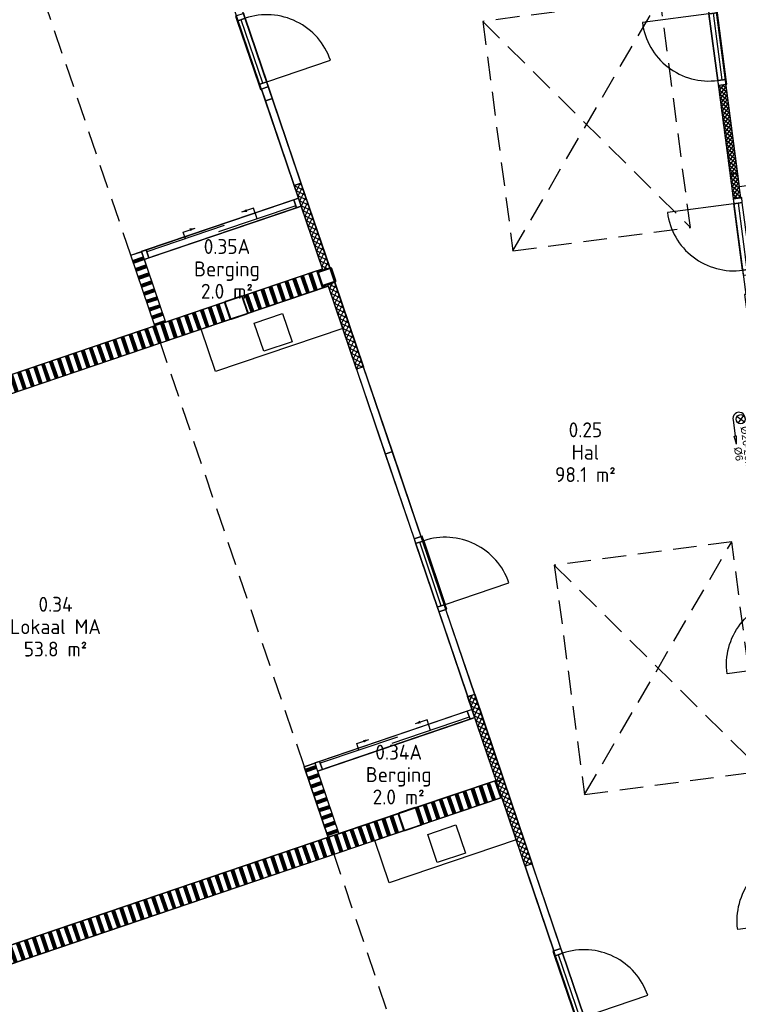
# Model space of a CAD drawing. Header units: millimetres. Extents: x -44892 to 336761, y 18766 to 182901.
# Tile 6 of 35: x 47668 to 57302, y 35359 to 48556. Entities that reach past the tile are written whole.
import ezdxf
from ezdxf.enums import TextEntityAlignment as Align

# ---------------------------------------------------------------- set-up
doc = ezdxf.new("R2010")
doc.units = ezdxf.units.MM
doc.header["$LTSCALE"] = 100
doc.linetypes.add('HIDDEN2', pattern=[4.7625, 3.175, -1.5875])
for name, color, linetype in [('AC22----_Binnenmuren', 8, 'Continuous'), ('AL22----', 2, 'Continuous'), ('AL24----_Trap-Beton-Az', 1, 'Continuous'), ('AL28----', 5, 'Continuous'), ('AL32----_Binnenkozijnen', 7, 'Continuous'), ('AL35----_Plafonds', 8, 'Continuous'), ('AL65----_BSH', 130, 'Continuous'), ('AL73----_Vaste-keukenvoorzieningen', 8, 'Continuous'), ('BL$8-GO--polylijnen', 10, 'Continuous'), ('X-BT$1----_Ruimtegegevens', 7, 'Continuous')]:
    doc.layers.add(name, color=color, linetype=linetype)
for name, color, linetype, lineweight in [('X-BT$23A__RuimteElement', 7, 'Continuous', 0), ('X-BT$23F__RuimteElement', 7, 'Continuous', 0), ('X-BT$23m2_RuimteElement', 7, 'Continuous', 0), ('X-BT$23NR__Ruimtenummer', 1, 'Continuous', 0), ('X-BT$23P__Algemeen', 1, 'Continuous', 0)]:
    doc.layers.add(name, color=color, linetype=linetype, lineweight=lineweight)
doc.styles.add('BOS', font='arial.ttf')
doc.styles.add('Isocpeur', font='isocpeur.ttf')
pattern_1 = [(142.49747, (57883.77, 41073.615), (-24.35186, -31.73306), []), (232.49747, (57883.77, 41073.615), (31.73306, -24.35186), [])]
pattern_2 = [(108.75, (49445.76, 26487.45), (-106.52964, -36.16194), []), (108.75, (49451.68, 26489.46), (-106.52964, -36.16194), []), (108.75, (49457.6, 26491.47), (-106.52964, -36.16194), []), (108.75, (49463.51, 26493.48), (-106.52964, -36.16194), []), (108.75, (49469.43, 26495.49), (-106.52964, -36.16194), []), (108.75, (49475.35, 26497.5), (-106.52964, -36.16194), []), (108.75, (49481.27, 26499.51), (-106.52964, -36.16194), [])]

# ---------------------------------------------------------------- blocks, each defined once
blk = doc.blocks.new('binkozdeur1034')
blk.add_line((67, 57), (967, 57))
for points in [[(0, 0), (67, 0), (67, 114), (0, 114)], [(67, 0), (967, 0), (967, 114), (67, 114)], [(967, 0), (1034, 0), (1034, 114), (967, 114)]]:
    blk.add_lwpolyline(points, close=True)
blk.add_lwpolyline([(967, 0), (67, 0), (67, -900, 0.414214)], format="xyb", close=True)
blk = doc.blocks.new('binkozschuif')
for p, q in [((67, 85), (1163, 85)), ((615, 85), (615, -65)), ((1063, 28), (2158, 28)), ((1610, 28), (1610, -65)), ((615, -65), (785, -65)), ((1610, -65), (1440, -65))]:
    blk.add_line(p, q)
for points in [[(0, 0), (67, 0), (67, 114), (0, 114)], [(67, 0), (2158, 0), (2158, 114), (67, 114)], [(2158, 0), (2225, 0), (2225, 114), (2158, 114)]]:
    blk.add_lwpolyline(points, close=True)
for points in [[(785, -65, 0, 37.5, 0), (710, -65, 37.5, 37.5, 0)], [(1440, -65, 0, 37.5, 0), (1515, -65, 37.5, 37.5, 0)]]:
    blk.add_lwpolyline(points, format="xyseb")
blk = doc.blocks.new('spoelblok1800x600')
blk.add_lwpolyline([(1800, 0), (1800, 600), (0, 600), (0, 0)], close=True)
at = {"ltscale": 0.5}
blk.add_lwpolyline([(700, 50), (1100, 50), (1100, 450), (700, 450)], close=True, dxfattribs=at)
blk = doc.blocks.new('_K200x10')
for points in [[(85, 100), (-85, 100, 0.414214), (-100, 85), (-100, -85, 0.414214), (-85, -100), (85, -100, 0.414214), (100, -85), (100, 85, 0.414214)], [(85, 90), (-85, 90, 0.414214), (-90, 85), (-90, -85, 0.414214), (-85, -90), (85, -90, 0.414214), (90, -85), (90, 85, 0.414214)]]:
    blk.add_lwpolyline(points, format="xyb", close=True)
blk = doc.blocks.new('brandslanghaspel 20m (inbouw)')
for p, q in [((-86, 119), (86, 291)), ((-86, 291), (86, 119)), ((0, 0), (424, 0)), ((644, 0), (424, 30)), ((424, -30), (424, 30)), ((644, 0), (424, -30))]:
    blk.add_line(p, q)
blk.add_circle((0, 205), 122)
blk.add_arc((-27, 163), 165, 80.6472, 279.3528)
at = {"style": 'BOS'}
for s, p in [('inbouw', (200, 424)), ('%%C20-20m', (202, 172)), ('%%C6', (728, -77))]:
    blk.add_text(s, height=200, dxfattribs=at).set_placement(p)
blk = doc.blocks.new('*U114')
for points in [[(110, 125), (-110, 125, 0.4142136), (-125, 110), (-125, -110, 0.4142136), (-110, -125), (110, -125, 0.4142136), (125, -110), (125, 110, 0.4142136)], [(110, 118.7), (-110, 118.7, 0.4142136), (-118.7, 110), (-118.7, -110, 0.4142136), (-110, -118.7), (110, -118.7, 0.4142136), (118.7, -110), (118.7, 110, 0.4142136)]]:
    blk.add_lwpolyline(points, format="xyb", close=True)
blk = doc.blocks.new('Ruimtefunctie')
at = {"layer": 'X-BT$23A__RuimteElement', "style": 'Isocpeur', "width": 0.94}
blk.add_attdef('RUIMTEFUNCTIE-A', text='', height=200, dxfattribs=at).set_placement((0, -600), align=Align.MIDDLE_CENTER)
at = {"layer": 'X-BT$23F__RuimteElement', "style": 'Isocpeur', "width": 0.94}
blk.add_attdef('RUIMTEFUNCTIE', text='', height=200, dxfattribs=at).set_placement((0, 300), align=Align.MIDDLE_CENTER)
at = {"layer": 'X-BT$23m2_RuimteElement', "style": 'Isocpeur', "width": 0.94}
blk.add_attdef('RUIMTEFUNCTIE-B', text='', height=200, dxfattribs=at).set_placement((0, 0), align=Align.MIDDLE_CENTER)
at = {"layer": 'X-BT$23NR__Ruimtenummer', "style": 'Isocpeur', "width": 0.94}
blk.add_attdef('RUIMTENUMMER', text='', height=200, dxfattribs=at).set_placement((0, 600), align=Align.MIDDLE_CENTER)
at = {"layer": 'X-BT$23P__Algemeen', "style": 'Isocpeur', "width": 0.94}
blk.add_attdef('PEILMAAT', text='', height=200, dxfattribs=at).set_placement((0, -300), align=Align.MIDDLE_CENTER)

msp = doc.modelspace()

# ---------------------------------------------------------------- hatches: boundary and pattern name
at = {"layer": 'AC22----_Binnenmuren'}
h = msp.add_hatch(dxfattribs=at)
h.set_pattern_fill('_USER', color=256, scale=40, angle=45, style=0, double=1, pattern_type=0)
h.set_pattern_definition(pattern_1)
h.paths.add_polyline_path([(57034.5672, 47675.2468), (57191.417, 46485.5417), (57290.7013, 46498.6127), (57133.8514, 47688.3178)])
h = msp.add_hatch(dxfattribs=at)
h.set_pattern_fill('_USER', color=256, scale=40, angle=45, style=0, double=1, pattern_type=0)
h.set_pattern_definition(pattern_1)
h.paths.add_polyline_path([(57290.7035, 46498.613), (57191.4193, 46485.542), (57234.554, 46156.3664), (57333.8372, 46169.4452)])
h = msp.add_hatch(dxfattribs=at)
h.set_pattern_fill('_USER', color=256, scale=50, angle=45, style=0, double=1, pattern_type=0)
h.set_pattern_definition([(63.75, (48561.595, 26075.386), (-44.84364, 22.11443), []), (153.75, (48561.595, 26075.386), (-22.11443, -44.84364), [])])
h.paths.add_polyline_path([(51347.6697, 46333.0661), (51733.397, 45196.7499), (51828.0901, 45228.8939), (51442.3627, 46365.21)])
h = msp.add_hatch(dxfattribs=at)
h.set_pattern_fill('SWAND', color=256, angle=90, style=0)
h.set_pattern_definition([(198.75, (49474.58, 26497.24), (36.16194, -106.52964), []), (198.75, (49472.57, 26503.15), (36.16194, -106.52964), []), (198.75, (49470.56, 26509.07), (36.16194, -106.52964), []), (198.75, (49468.55, 26514.99), (36.16194, -106.52964), []), (198.75, (49466.55, 26520.91), (36.16194, -106.52964), []), (198.75, (49464.54, 26526.83), (36.16194, -106.52964), []), (198.75, (49462.53, 26532.75), (36.16194, -106.52964), [])])
h.paths.add_polyline_path([(49298.8914, 45447.5116), (49156.8518, 45399.2957), (49478.2913, 44452.3656), (49620.3308, 44500.5815)])
h = msp.add_hatch(dxfattribs=at)
h.set_pattern_fill('SWAND', color=256, style=0)
h.set_pattern_definition([(108.75, (49116.31, 27457.98), (-106.52964, -36.16194), []), (108.75, (49122.23, 27459.98), (-106.52964, -36.16194), []), (108.75, (49128.15, 27461.99), (-106.52964, -36.16194), []), (108.75, (49134.07, 27464), (-106.52964, -36.16194), []), (108.75, (49139.98, 27466.01), (-106.52964, -36.16194), []), (108.75, (49145.9, 27468.02), (-106.52964, -36.16194), []), (108.75, (49151.82, 27470.03), (-106.52964, -36.16194), [])])
h.paths.add_polyline_path([(51651.0817, 45189.9285), (50627.3517, 44842.419), (50704.4971, 44615.1558), (51728.2271, 44962.6653)])
h = msp.add_hatch(dxfattribs=at)
h.set_pattern_fill('SWAND', color=256, style=0)
h.set_pattern_definition(pattern_2)
h.paths.add_polyline_path([(51727.2499, 45215.7841), (51651.0817, 45189.9285), (51657.5105, 45170.9899), (51733.6787, 45196.8455)])
h = msp.add_hatch(dxfattribs=at)
h.set_pattern_fill('SWAND', color=256, style=0)
h.set_pattern_definition(pattern_2)
h.paths.add_polyline_path([(51797.9666, 45007.4595), (51721.7984, 44981.6039), (51728.2271, 44962.6653), (51804.3954, 44988.5209)])
h = msp.add_hatch(dxfattribs=at)
h.set_pattern_fill('_USER', color=256, scale=50, angle=45, style=0, double=1, pattern_type=0)
h.set_pattern_definition([(333.75, (37640.976, 58246.49), (-22.11443, -44.84364), []), (243.75, (37640.976, 58246.49), (-44.84364, 22.11443), [])])
h.paths.add_polyline_path([(52183.4123, 43871.0477), (51797.6849, 45007.3639), (51892.3779, 45039.5078), (52278.1053, 43903.1917)])
h = msp.add_hatch(dxfattribs=at)
h.set_pattern_fill('SWAND', color=256, style=0)
h.set_pattern_definition([(108.75, (71217.51, 33877.97), (-106.52964, -36.16194), []), (108.75, (71223.43, 33879.98), (-106.52964, -36.16194), []), (108.75, (71229.35, 33881.98), (-106.52964, -36.16194), []), (108.75, (71235.27, 33883.99), (-106.52964, -36.16194), []), (108.75, (71241.18, 33886), (-106.52964, -36.16194), []), (108.75, (71247.1, 33888.01), (-106.52964, -36.16194), []), (108.75, (71253.02, 33890.02), (-106.52964, -36.16194), [])])
h.paths.add_polyline_path([(44217.8123, 42666.6736), (44294.9578, 42439.4103), (50492.6155, 44543.2316), (50415.47, 44770.4949)])
h = msp.add_hatch(dxfattribs=at)
h.set_pattern_fill('_USER', color=256, scale=50, angle=45, style=0, double=1, pattern_type=0)
h.set_pattern_definition([(333.75, (39516.254, 52722.1), (-22.11443, -44.84364), []), (243.75, (39516.254, 52722.1), (-44.84364, 22.11443), [])])
h.paths.add_polyline_path([(54058.6901, 38346.6574), (53672.9628, 39482.9735), (53767.6558, 39515.1175), (54153.3831, 38378.8013)])
h = msp.add_hatch(dxfattribs=at)
h.set_pattern_fill('SWAND', color=256, angle=90, style=0)
h.set_pattern_definition([(198.75, (49474.25, 26497.73), (36.1619, -106.5296), []), (198.75, (49472.24, 26503.65), (36.1619, -106.5296), []), (198.75, (49470.23, 26509.57), (36.1619, -106.5296), []), (198.75, (49468.22, 26515.48), (36.1619, -106.5296), []), (198.75, (49466.21, 26521.4), (36.1619, -106.5296), []), (198.75, (49464.2, 26527.32), (36.1619, -106.5296), []), (198.75, (49462.2, 26533.24), (36.1619, -106.5296), [])])
h.paths.add_polyline_path([(51625.7819, 38592.2302), (51483.7424, 38544.0143), (51805.1819, 37597.0841), (51947.2214, 37645.3)])
h = msp.add_hatch(dxfattribs=at)
h.set_pattern_fill('SWAND', color=256, style=0)
h.set_pattern_definition([(108.75, (52554.36, 29430.55), (-106.5296, -36.162), []), (108.75, (52560.28, 29432.56), (-106.5296, -36.162), []), (108.75, (52566.2, 29434.57), (-106.5296, -36.162), []), (108.75, (52572.12, 29436.58), (-106.5296, -36.162), []), (108.75, (52578.04, 29438.59), (-106.5296, -36.162), []), (108.75, (52583.95, 29440.6), (-106.5296, -36.162), []), (108.75, (52589.87, 29442.6), (-106.5296, -36.162), [])])
h.paths.add_polyline_path([(54054.19, 38359.9144), (52955.751, 37987.0446), (53032.8965, 37759.7814), (54131.3355, 38132.6512)])
h = msp.add_hatch(dxfattribs=at)
h.set_pattern_fill('_USER', color=256, scale=50, angle=45, style=0, double=1, pattern_type=0)
h.set_pattern_definition([(333.75, (39901.98, 51585.785), (-22.11443, -44.84364), []), (243.75, (39901.98, 51585.785), (-44.84364, 22.11443), [])])
h.paths.add_polyline_path([(54444.4175, 37210.3412), (54058.6901, 38346.6574), (54153.3831, 38378.8013), (54539.1105, 37242.4852)])
h = msp.add_hatch(dxfattribs=at)
h.set_pattern_fill('SWAND', color=256, style=0)
h.set_pattern_definition([(108.75, (73544.73, 27022.19), (-106.52964, -36.16194), []), (108.75, (73550.65, 27024.2), (-106.52964, -36.16194), []), (108.75, (73556.57, 27026.21), (-106.52964, -36.16194), []), (108.75, (73562.49, 27028.22), (-106.52964, -36.16194), []), (108.75, (73568.41, 27030.23), (-106.52964, -36.16194), []), (108.75, (73574.32, 27032.24), (-106.52964, -36.16194), []), (108.75, (73580.24, 27034.25), (-106.52964, -36.16194), [])])
h.paths.add_polyline_path([(46545.0341, 35810.8994), (46622.1795, 35583.6362), (52819.8372, 37687.4575), (52742.6918, 37914.7207)])

# ---------------------------------------------------------------- linework, layer by layer
at = {"layer": 'AL22----'}
for points in [[(50961.9423, 47469.3822), (51056.6353, 47501.5262), (51003.276, 47658.7176), (50908.583, 47626.5737)], [(57034.5672, 47675.2468), (57191.417, 46485.5417), (57290.7013, 46498.6127), (57133.8514, 47688.3178)], [(51347.6697, 46333.0661), (51442.3627, 46365.21), (51056.6353, 47501.5262), (50961.9423, 47469.3822)], [(57290.7035, 46498.613), (57191.4193, 46485.542), (57234.554, 46156.3664), (57333.8372, 46169.4452)], [(51733.397, 45196.7499), (51828.0901, 45228.8939), (51442.3627, 46365.21), (51347.6697, 46333.0661)], [(49620.3308, 44500.5815), (49478.2913, 44452.3656), (49156.8518, 45399.2957), (49298.8914, 45447.5116)], [(50729.348, 44623.5915), (51728.2271, 44962.6653), (51651.0817, 45189.9285), (50652.2026, 44850.8547)], [(51733.397, 45196.7499), (51657.5105, 45170.9899), (51651.0817, 45189.9285), (51726.9683, 45215.6885)], [(51797.9666, 45007.4595), (51721.7984, 44981.6039), (51728.2271, 44962.6653), (51804.3954, 44988.5209)], [(51797.6849, 45007.3639), (51892.3779, 45039.5078), (52278.1053, 43903.1917), (52183.4123, 43871.0477)], [(44294.9578, 42439.4103), (50492.6155, 44543.2316), (50415.47, 44770.4949), (44217.8123, 42666.6736)], [(52569.1397, 42734.7316), (52663.8327, 42766.8755), (52278.1053, 43903.1917), (52183.4123, 43871.0477)], [(52954.867, 41598.4154), (53049.56, 41630.5594), (52663.8327, 42766.8755), (52569.1397, 42734.7316)], [(53672.9628, 39482.9735), (53767.6558, 39515.1175), (53381.9284, 40651.4336), (53287.2354, 40619.2897)], [(53672.9628, 39482.9735), (53767.6558, 39515.1175), (54153.3831, 38378.8013), (54058.6901, 38346.6574)], [(51947.2214, 37645.3), (51805.1819, 37597.0841), (51483.7424, 38544.0143), (51625.7819, 38592.2302)], [(53056.5698, 37767.8174), (54131.3355, 38132.6512), (54054.19, 38359.9144), (52979.4243, 37995.0806)], [(54058.6901, 38346.6574), (54153.3831, 38378.8013), (54539.1105, 37242.4852), (54444.4175, 37210.3412)], [(46622.1795, 35583.6362), (52819.8372, 37687.4575), (52742.6918, 37914.7207), (46545.0341, 35810.8994)], [(54830.1449, 36074.0251), (54924.8379, 36106.169), (54539.1105, 37242.4852), (54444.4175, 37210.3412)]]:
    msp.add_lwpolyline(points, close=True, dxfattribs=at)
at = {"layer": 'AL24----_Trap-Beton-Az', "color": 9, "linetype": 'HIDDEN2'}
for p, q in [((54280.2063, 45458.6698), (56255.0427, 48845.4117)), ((53875.5751, 48532.1488), (56659.6739, 45771.9326)), ((55239.7283, 38171.3138), (57214.5648, 41558.0557)), ((54835.0971, 41244.7928), (57619.196, 38484.5766))]:
    msp.add_line(p, q, dxfattribs=at)
for points in [[(54280.3276, 45458.6857), (56659.7953, 45771.9486), (56255.1641, 48845.4277), (53875.6964, 48532.1648)], [(55239.7283, 38171.3138), (57619.196, 38484.5766), (57214.5648, 41558.0557), (54835.0971, 41244.7928)]]:
    msp.add_lwpolyline(points, close=True, dxfattribs=at)
at = {"layer": 'AL35----_Plafonds', "linetype": 'HIDDEN2'}
for p, q in [((49156.8518, 45399.2957), (47228.215, 51080.8765)), ((51483.9266, 38543.4717), (49555.2898, 44225.0524)), ((53811.1483, 31687.6975), (51882.5115, 37369.2783))]:
    msp.add_line(p, q, dxfattribs=at)
at = {"layer": 'BL$8-GO--polylijnen'}
for points in [[(57314.2194, 46319.1554), (59668.7885, 46629.1403), (59826.7252, 45429.4923), (65948.8937, 46235.5186), (65086.115, 52788.9693), (58475.5203, 51918.6708), (58390.6787, 52563.1069), (56524.4199, 52317.4093)], [(56412.2228, 52403.5012), (57403.5726, 44873.4523), (57383.7437, 44870.8418), (58246.7685, 38468.7437), (57929.5063, 38426.9753), (58325.0007, 35422.8971), (58642.263, 35464.6655), (59076.9888, 32162.5946), (56556.4534, 31299.5849), (50603.4058, 48836.6977), (50622.3443, 48843.1265), (49590.5236, 51882.7722), (49883.9226, 51982.3677)], [(49156.8518, 45399.2957), (51405.5288, 46162.6187), (50508.7127, 48804.5537), (50432.9583, 48778.8386), (49386.6728, 51861.0961), (41858.5783, 49305.6524), (44123.1193, 42634.5296), (49478.2913, 44452.3656)], [(49334.7034, 45342.0126), (49620.3308, 44500.5815), (51726.9683, 45215.6885), (51441.3409, 46057.1197)], [(51805.1819, 37597.0841), (46450.341, 35778.7555), (44200.2648, 42407.2664), (51804.1137, 44988.4253), (53731.9185, 39309.2956), (51483.7424, 38544.0143)], [(51661.7782, 38486.1886), (51947.2214, 37645.3), (54054.0058, 38360.457), (53768.5626, 39201.3455)], [(54132.5878, 30740.7674), (53811.1483, 31687.6975), (56059.9722, 32451.0704), (54131.3355, 38132.6512), (46527.4865, 35551.4922), (48777.5628, 28922.9813)]]:
    msp.add_lwpolyline(points, close=True, dxfattribs=at)

# ---------------------------------------------------------------- block references
at = {"layer": 'AL28----'}
for name, p, rotation in [('_K200x10', (51784.4796, 45108.4857), 18.74999999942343), ('*U114', (50572.409, 44697.0432), 18.75000000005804), ('*U114', (52899.6308, 37841.269), 18.75000000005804)]:
    msp.add_blockref(name, p, dxfattribs=dict(at, rotation=rotation))
at = {"layer": 'AL32----_Binnenkozijnen'}
for name, p, rotation in [('binkozdeur1034', (51003.276, 47658.7176), 108.7499999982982), ('binkozdeur1034', (56899.3208, 48700.3636), 277.5000002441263), ('binkozschuif', (51404.9784, 46165.1653), 198.7499999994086), ('binkozdeur1034', (57234.2717, 46156.3293), 277.5000002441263), ('binkozdeur1034', (53395.1855, 40655.9338), 108.7499999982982), ('binkozschuif', (53732.0532, 39309.3413), 198.7499999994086), ('binkozdeur1034', (55257.2063, 35127.0432), 108.7499999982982)]:
    msp.add_blockref(name, p, dxfattribs=dict(at, rotation=rotation))
at = {"layer": 'AL32----_Binnenkozijnen', "xscale": -1}
for p, rotation in [((58051.979, 39841.0586), 277.5000002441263), ((58194.7365, 36412.3592), 277.5000000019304)]:
    msp.add_blockref('binkozdeur1034', p, dxfattribs=dict(at, rotation=rotation))
at = {"layer": 'AL65----_BSH', "xscale": 0.5000000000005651, "yscale": 0.5000000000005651, "zscale": 0.5000000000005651, "rotation": 277.8139654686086}
msp.add_blockref('brandslanghaspel 20m (inbouw)', (57233.3477, 43187.469), dxfattribs=at)
at = {"layer": 'AL73----_Vaste-keukenvoorzieningen', "xscale": -1, "rotation": 18.74999999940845}
for p in [(51998.2234, 44417.522), (54324.1991, 37564.4931)]:
    msp.add_blockref('spoelblok1800x600', p, dxfattribs=at)
at = {"layer": 'X-BT$1----_Ruimtegegevens'}
ref = msp.add_blockref('Ruimtefunctie', (50446.4062, 45216.1418), dxfattribs=at)
ref.add_attrib('RUIMTENUMMER', '0.35A', dxfattribs={"layer": 'X-BT$23NR__Ruimtenummer', "height": 200, "style": 'Isocpeur', "width": 0.94}).set_placement((50446.4062, 45516.1418), align=Align.MIDDLE_CENTER)
ref.add_attrib('RUIMTEFUNCTIE', 'Berging', dxfattribs={"layer": 'X-BT$23F__RuimteElement', "height": 200, "style": 'Isocpeur', "width": 0.94}).set_placement((50446.4062, 45216.1418), align=Align.MIDDLE_CENTER)
ref.add_attrib('RUIMTEFUNCTIE-B', '2.0 m²', dxfattribs={"layer": 'X-BT$23m2_RuimteElement', "height": 200, "style": 'Isocpeur', "width": 0.94}).set_placement((50446.4062, 44916.1418), align=Align.MIDDLE_CENTER)
ref = msp.add_blockref('Ruimtefunctie', (55252.3135, 42759.1256), dxfattribs=at)
ref.add_attrib('RUIMTENUMMER', '0.25', dxfattribs={"layer": 'X-BT$23NR__Ruimtenummer', "height": 200, "style": 'Isocpeur', "width": 0.94}).set_placement((55252.3135, 43059.1256), align=Align.MIDDLE_CENTER)
ref.add_attrib('RUIMTEFUNCTIE', 'Hal', dxfattribs={"layer": 'X-BT$23F__RuimteElement', "height": 200, "style": 'Isocpeur', "width": 0.94}).set_placement((55252.3135, 42759.1256), align=Align.MIDDLE_CENTER)
ref.add_attrib('RUIMTEFUNCTIE-B', '98.1 m²', dxfattribs={"layer": 'X-BT$23m2_RuimteElement', "height": 200, "style": 'Isocpeur', "width": 0.94}).set_placement((55252.3135, 42459.1256), align=Align.MIDDLE_CENTER)
ref = msp.add_blockref('Ruimtefunctie', (48148.3931, 40420.9158), dxfattribs=at)
ref.add_attrib('RUIMTENUMMER', '0.34', dxfattribs={"layer": 'X-BT$23NR__Ruimtenummer', "height": 200, "style": 'Isocpeur', "width": 0.94}).set_placement((48148.3931, 40720.9158), align=Align.MIDDLE_CENTER)
ref.add_attrib('RUIMTEFUNCTIE', 'Lokaal MA', dxfattribs={"layer": 'X-BT$23F__RuimteElement', "height": 200, "style": 'Isocpeur', "width": 0.94}).set_placement((48148.3931, 40420.9158), align=Align.MIDDLE_CENTER)
ref.add_attrib('RUIMTEFUNCTIE-B', '53.8 m²', dxfattribs={"layer": 'X-BT$23m2_RuimteElement', "height": 200, "style": 'Isocpeur', "width": 0.94}).set_placement((48148.3931, 40120.9158), align=Align.MIDDLE_CENTER)
ref = msp.add_blockref('Ruimtefunctie', (52748.7459, 38438.5486), dxfattribs=at)
ref.add_attrib('RUIMTENUMMER', '0.34A', dxfattribs={"layer": 'X-BT$23NR__Ruimtenummer', "height": 200, "style": 'Isocpeur', "width": 0.94}).set_placement((52748.7459, 38738.5486), align=Align.MIDDLE_CENTER)
ref.add_attrib('RUIMTEFUNCTIE', 'Berging', dxfattribs={"layer": 'X-BT$23F__RuimteElement', "height": 200, "style": 'Isocpeur', "width": 0.94}).set_placement((52748.7459, 38438.5486), align=Align.MIDDLE_CENTER)
ref.add_attrib('RUIMTEFUNCTIE-B', '2.0 m²', dxfattribs={"layer": 'X-BT$23m2_RuimteElement', "height": 200, "style": 'Isocpeur', "width": 0.94}).set_placement((52748.7459, 38138.5486), align=Align.MIDDLE_CENTER)

doc.saveas('drawing.dxf')
